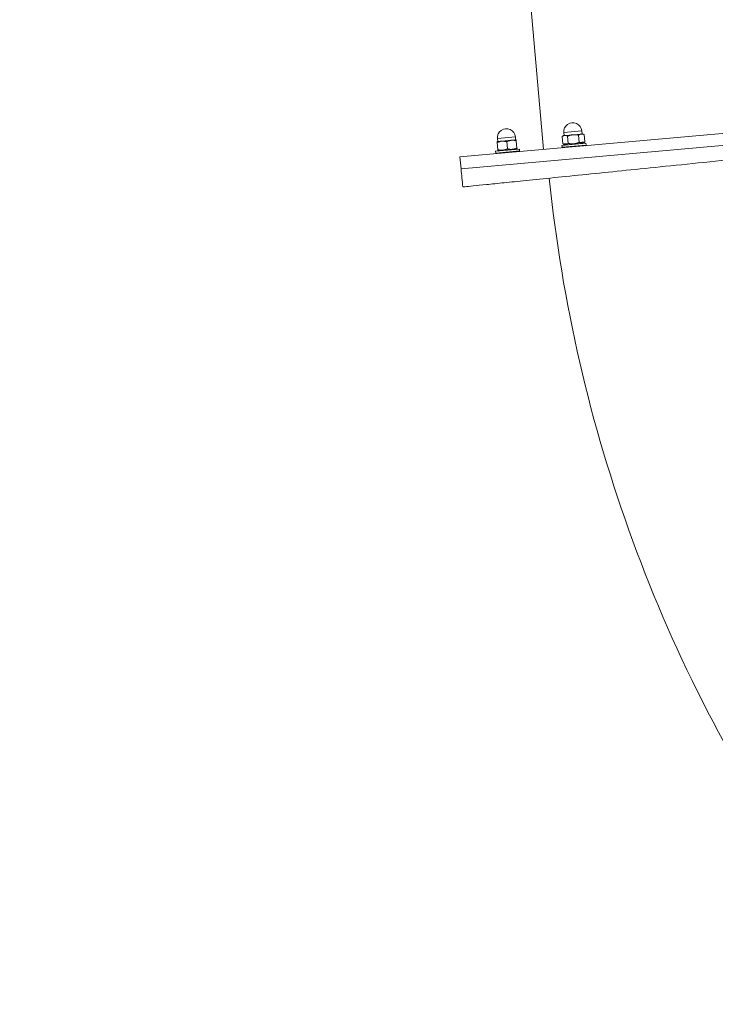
# Model space of a CAD drawing. Header units: feet. Extents: x 7493042 to 7493387, y 5986509 to 5986725.
# Tile 35 of 73: x 7493220.068 to 7493220.648, y 5986661.327 to 5986662.148. Entities that reach past the tile are written whole.
import ezdxf

# ---------------------------------------------------------------- set-up
doc = ezdxf.new("R2010")
doc.units = ezdxf.units.FT
doc.header["$MEASUREMENT"] = 0
for name, color, linetype, lineweight in [('_k_kreskowanie', 250, 'CONTINUOUS', 5), ('_k_urzadzenia', 250, 'CONTINUOUS', 13), ('_k_widok', 7, 'CONTINUOUS', 18), ('_k_wymiar', 7, 'CONTINUOUS', 13), ('_k_ściany', 7, 'CONTINUOUS', 35)]:
    doc.layers.add(name, color=color, linetype=linetype, lineweight=lineweight)
doc.layers.add('_k_niewidoczna', color=72, linetype='CONTINUOUS', lineweight=9, plot=False)
doc.styles.add('GENERATED_STYLE_1', font='MS Gothic.ttf')

# ---------------------------------------------------------------- blocks, each defined once
blk = doc.blocks.new('3009EPZ')
at = {"layer": '_k_niewidoczna', "color": 1, "lineweight": 20, "insert": (-3.165554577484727, -0.2128368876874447), "char_height": 0.24, "width": 11.63444291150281, "attachment_point": 1, "line_spacing_factor": 1.55, "style": 'GENERATED_STYLE_1', "bg_fill": 2}
blk.add_mtext('\\A1;{\\f@MS Gothic|b0|i0|c238|p49;\\C256;\\P\\pi-0.24,l0.24,t0.24,1.2;^I^I3009EPZ\\P\\pi-0.96,l0.96,t0.96,1.2;^I}', dxfattribs=at)
blk = doc.blocks.new('42221')
at = {"layer": '_k_urzadzenia', "lineweight": 13}
for p, q in [((-2.303784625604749, 0.1151000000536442), (-2.303784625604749, 1.025100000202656)), ((-2.303784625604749, 1.025100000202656), (-2.303784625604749, 0.1151000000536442)), ((-2.293784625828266, 1.025100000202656), (-2.293784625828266, 0.1151000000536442)), ((-2.293784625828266, 0.2201994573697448), (-2.29328462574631, 0.2206994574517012)), ((-2.29328462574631, 0.2206994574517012), (-2.29328462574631, 0.200699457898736)), ((-2.29328462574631, 0.2206994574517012), (-2.291784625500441, 0.2206994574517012)), ((-2.291784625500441, 0.2206994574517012), (-2.291784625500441, 0.200699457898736)), ((-2.291784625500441, 0.2179994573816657), (-2.29066594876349, 0.2199370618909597)), ((-2.29066594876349, 0.2199370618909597), (-2.284499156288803, 0.2199370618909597)), ((-2.29066594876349, 0.2153182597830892), (-2.284499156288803, 0.2153182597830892)), ((-2.283784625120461, 0.2186994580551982), (-2.284499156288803, 0.2199370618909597)), ((-2.283784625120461, 0.2176276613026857), (-2.283784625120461, 0.2186994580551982)), ((-2.283784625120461, 0.2181994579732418), (-2.281284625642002, 0.2181994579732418)), ((-2.283784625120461, 0.2106994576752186), (-2.283784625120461, 0.2176276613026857)), ((-2.281284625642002, 0.2031994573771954), (-2.281284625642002, 0.2181994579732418)), ((-2.29066594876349, 0.206080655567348), (-2.284499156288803, 0.206080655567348)), ((-2.283784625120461, 0.203771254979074), (-2.283784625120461, 0.2106994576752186)), ((-2.293784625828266, 0.2011994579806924), (-2.29328462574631, 0.200699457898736)), ((-2.29328462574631, 0.200699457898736), (-2.291784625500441, 0.200699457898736)), ((-2.291784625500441, 0.2033994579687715), (-2.29066594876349, 0.2014618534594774)), ((-2.29066594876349, 0.2014618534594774), (-2.284499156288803, 0.2014618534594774)), ((-2.283784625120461, 0.2026994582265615), (-2.284499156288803, 0.2014618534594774)), ((-2.283784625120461, 0.2026994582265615), (-2.283784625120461, 0.203771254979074)), ((-2.283784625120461, 0.2031994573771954), (-2.281284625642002, 0.2031994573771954)), ((-1.553784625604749, 0.1851000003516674), (-2.293784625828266, 0.1851000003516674)), ((-2.293784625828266, 0.1646000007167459), (-2.29328462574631, 0.1651000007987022)), ((-2.29328462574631, 0.1651000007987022), (-2.29328462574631, 0.1451000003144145)), ((-2.29328462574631, 0.1651000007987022), (-2.291784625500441, 0.1651000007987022)), ((-2.291784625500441, 0.1651000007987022), (-2.291784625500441, 0.1451000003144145)), ((-2.291784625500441, 0.1624000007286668), (-2.291380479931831, 0.1631000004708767)), ((-2.29066594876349, 0.1631000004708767), (-2.284499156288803, 0.1631000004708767)), ((-2.283784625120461, 0.1591000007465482), (-2.283784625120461, 0.1631000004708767)), ((-2.283784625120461, 0.1626000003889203), (-2.281284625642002, 0.1626000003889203)), ((-2.283784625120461, 0.1511000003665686), (-2.283784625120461, 0.1591000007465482)), ((-2.281284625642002, 0.1476000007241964), (-2.281284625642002, 0.1626000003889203)), ((-2.29066594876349, 0.1551000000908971), (-2.284499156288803, 0.1551000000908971)), ((-2.283784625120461, 0.14710000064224), (-2.283784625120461, 0.1511000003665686)), ((-2.293784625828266, 0.1456000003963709), (-2.29328462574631, 0.1451000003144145)), ((-2.29328462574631, 0.1451000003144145), (-2.291784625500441, 0.1451000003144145)), ((-2.291784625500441, 0.14780000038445), (-2.291380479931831, 0.14710000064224)), ((-2.29066594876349, 0.14710000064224), (-2.284499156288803, 0.14710000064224)), ((-2.283784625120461, 0.1476000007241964), (-2.281284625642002, 0.1476000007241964)), ((-2.293784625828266, 0.1151000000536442), (-2.303784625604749, 0.1151000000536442))]:
    blk.add_line(p, q, dxfattribs=at)
for centre, radius, start, end in [((-2.303107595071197, 1.43414644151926), 1.246520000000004, 240.684372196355, 269.3125685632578), ((-2.281284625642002, 0.2106994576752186), 0.00750000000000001, 270, 90), ((-2.281284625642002, 0.1551000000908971), 0.007500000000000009, 270, 90), ((-2.303784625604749, 1.431619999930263), 1.316520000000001, 269.3407120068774, 270)]:
    blk.add_arc(centre, radius, start, end, dxfattribs=at)
blk.add_open_spline([(-2.308015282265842, 1.025122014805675), (-2.308015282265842, 1.025122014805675), (-2.308023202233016, 1.024461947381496), (-2.30805773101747, 1.021584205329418), (-2.308084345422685, 1.019366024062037), (-2.308156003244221, 1.013393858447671), (-2.308201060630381, 1.0096385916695), (-2.308306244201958, 1.000872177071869), (-2.30836636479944, 0.9958615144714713), (-2.308495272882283, 0.9851178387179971), (-2.308570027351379, 0.978887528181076), (-2.308739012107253, 0.9648037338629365), (-2.308833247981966, 0.9569498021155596), (-2.30903731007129, 0.9399425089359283), (-2.309147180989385, 0.9307854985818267), (-2.309376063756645, 0.9117095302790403), (-2.309495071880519, 0.9017909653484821), (-2.309733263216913, 0.8819392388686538), (-2.30986347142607, 0.8710871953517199), (-2.310141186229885, 0.8479414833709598), (-2.31028869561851, 0.8356474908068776), (-2.310594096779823, 0.8101942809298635), (-2.310752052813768, 0.7970296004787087), (-2.311069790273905, 0.7705482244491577), (-2.311229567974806, 0.7572317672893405), (-2.311540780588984, 0.7312942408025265), (-2.311706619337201, 0.7174725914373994), (-2.312050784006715, 0.6887886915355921), (-2.312229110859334, 0.6739262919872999), (-2.312589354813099, 0.6439021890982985), (-2.31277135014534, 0.6287340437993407), (-2.313129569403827, 0.5988788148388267), (-2.313305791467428, 0.5841917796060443), (-2.313642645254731, 0.5561172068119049), (-2.313818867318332, 0.5414301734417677), (-2.314177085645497, 0.5115749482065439), (-2.314359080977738, 0.4964068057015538), (-2.314719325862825, 0.4663827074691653), (-2.314897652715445, 0.4515203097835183), (-2.315241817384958, 0.4228364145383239), (-2.315407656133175, 0.4090147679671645), (-2.315718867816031, 0.3830772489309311), (-2.315878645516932, 0.3697607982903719), (-2.316196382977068, 0.3432794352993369), (-2.316354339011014, 0.3301147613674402), (-2.316659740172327, 0.3046615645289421), (-2.316807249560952, 0.2923675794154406), (-2.317084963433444, 0.2692218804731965), (-2.317215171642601, 0.2583698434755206), (-2.317453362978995, 0.2385181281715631), (-2.31757237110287, 0.2285995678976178), (-2.317801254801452, 0.2095236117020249), (-2.317911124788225, 0.2003666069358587), (-2.318115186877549, 0.183359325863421), (-2.318209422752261, 0.1755053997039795), (-2.318378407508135, 0.1614216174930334), (-2.318453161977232, 0.1551913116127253), (-2.318582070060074, 0.1444476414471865), (-2.318642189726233, 0.1394369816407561), (-2.318747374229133, 0.1306705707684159), (-2.318792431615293, 0.12691530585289), (-2.318864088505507, 0.1209431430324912), (-2.318890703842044, 0.1187249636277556), (-2.318925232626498, 0.1158472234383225), (-2.31893315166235, 0.1151871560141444), (-2.31893315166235, 0.1151871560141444)], degree=3, knots=[134.7676199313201, 134.7676199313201, 134.7676199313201, 134.7676199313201, 138.9791061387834, 138.9791061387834, 143.1905923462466, 143.1905923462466, 147.4020785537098, 147.4020785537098, 151.6135647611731, 151.6135647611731, 155.8250534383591, 155.8250534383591, 160.0365421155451, 160.0365421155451, 164.2480307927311, 164.2480307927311, 168.4595194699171, 168.4595194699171, 172.6710091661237, 172.6710091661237, 176.8824988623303, 176.8824988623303, 181.0939885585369, 181.0939885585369, 185.3054782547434, 185.3054782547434, 189.516967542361, 189.516967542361, 193.7284568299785, 193.7284568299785, 197.939946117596, 197.939946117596, 202.1514354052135, 202.1514354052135, 206.3629240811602, 206.3629240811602, 210.5744127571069, 210.5744127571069, 214.7859014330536, 214.7859014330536, 218.9973901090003, 218.9973901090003, 223.208877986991, 223.208877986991, 227.4203658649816, 227.4203658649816, 231.6318537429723, 231.6318537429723, 235.843341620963, 235.843341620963, 240.0548290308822, 240.0548290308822, 244.2663164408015, 244.2663164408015, 248.4778038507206, 248.4778038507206, 252.6892912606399, 252.6892912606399, 256.90077841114, 256.90077841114, 261.1122655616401, 261.1122655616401, 265.3237527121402, 265.3237527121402, 269.5352398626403, 269.5352398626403, 269.5352398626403, 269.5352398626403], dxfattribs=at)
for points, weights in [([(-2.29066594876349, 0.2199370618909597), (-2.291999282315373, 0.2176276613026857), (-2.29066594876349, 0.2153182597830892)], [1, 1.154700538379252, 1]), ([(-2.29066594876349, 0.2153182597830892), (-2.291999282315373, 0.2106994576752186), (-2.29066594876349, 0.206080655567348)], [1, 1.154700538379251, 1]), ([(-2.283784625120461, 0.2176276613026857), (-2.283784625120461, 0.2186994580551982), (-2.284499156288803, 0.2199370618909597)], [1, 1.037954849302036, 1]), ([(-2.284499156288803, 0.2153182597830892), (-2.283784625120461, 0.2165558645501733), (-2.283784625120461, 0.2176276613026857)], [1, 1.03795484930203, 1]), ([(-2.283784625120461, 0.2106994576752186), (-2.283784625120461, 0.2128430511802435), (-2.284499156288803, 0.2153182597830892)], [1, 1.03795484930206, 1]), ([(-2.29066594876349, 0.206080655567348), (-2.291999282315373, 0.203771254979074), (-2.29066594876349, 0.2014618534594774)], [1, 1.154700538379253, 1]), ([(-2.284499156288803, 0.206080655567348), (-2.283784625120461, 0.2085558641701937), (-2.283784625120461, 0.2106994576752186)], [1, 1.037954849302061, 1]), ([(-2.283784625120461, 0.203771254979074), (-2.283784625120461, 0.2048430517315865), (-2.284499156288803, 0.206080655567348)], [1, 1.037954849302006, 1]), ([(-2.284499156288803, 0.2014618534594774), (-2.283784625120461, 0.2026994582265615), (-2.283784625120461, 0.203771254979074)], [1, 1.037954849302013, 1]), ([(-2.291380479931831, 0.1631000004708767), (-2.291380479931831, 0.1631000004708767), (-2.29066594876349, 0.1631000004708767)], [1.077350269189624, 1.077350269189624, 1]), ([(-2.29066594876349, 0.1631000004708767), (-2.291999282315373, 0.1591000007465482), (-2.29066594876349, 0.1551000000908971)], [1, 1.154700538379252, 1]), ([(-2.283784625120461, 0.1591000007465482), (-2.283784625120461, 0.1609564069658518), (-2.284499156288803, 0.1631000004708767)], [1, 1.037954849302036, 1]), ([(-2.284499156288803, 0.1631000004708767), (-2.283784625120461, 0.1631000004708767), (-2.283784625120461, 0.1631000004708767)], [1, 1.03795484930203, 1]), ([(-2.284499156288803, 0.1551000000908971), (-2.283784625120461, 0.157243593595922), (-2.283784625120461, 0.1591000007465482)], [1, 1.03795484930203, 1]), ([(-2.29066594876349, 0.1551000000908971), (-2.291999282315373, 0.1511000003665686), (-2.29066594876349, 0.14710000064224)], [1, 1.154700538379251, 1]), ([(-2.283784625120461, 0.1511000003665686), (-2.283784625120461, 0.1529564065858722), (-2.284499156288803, 0.1551000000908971)], [1, 1.03795484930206, 1]), ([(-2.284499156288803, 0.14710000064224), (-2.283784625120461, 0.149243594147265), (-2.283784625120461, 0.1511000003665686)], [1, 1.037954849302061, 1]), ([(-2.29066594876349, 0.14710000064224), (-2.291380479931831, 0.14710000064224), (-2.291380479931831, 0.14710000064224)], [1, 1.077350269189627, 1.077350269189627]), ([(-2.283784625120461, 0.14710000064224), (-2.283784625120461, 0.14710000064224), (-2.284499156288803, 0.14710000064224)], [1, 1.037954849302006, 1])]:
    blk.add_rational_spline(points, weights, degree=2, dxfattribs=at)
at = {"layer": '_k_niewidoczna', "color": 1, "lineweight": 20, "insert": (-3.506689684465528, -0.1368494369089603), "char_height": 0.24, "width": 11.63444291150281, "attachment_point": 1, "line_spacing_factor": 1.55, "style": 'GENERATED_STYLE_1', "bg_fill": 2}
blk.add_mtext('\\A1;{\\f@MS Gothic|b0|i0|c238|p49;\\C256;\\P\\pi-0.24,l0.24,t0.24,1.2;^I^I42221\\P\\pi-0.96,l0.96,t0.96,1.2;^I}', dxfattribs=at)
blk = doc.blocks.new('PZ')
at = {"layer": '_k_kreskowanie'}
h = blk.add_hatch(dxfattribs=at)
h.set_pattern_fill('ANSI31', color=30, scale=2)
h.set_pattern_definition([(44.99999999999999, (0, 9.999999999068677), (-0.1767766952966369, 0.1767766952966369), [])])
h.paths.add_polyline_path([(0, 0), (-10.00000000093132, -9.313225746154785e-10), (-10, -8), (0, -8.000000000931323)])
at = {"layer": '_k_wymiar'}
blk.add_blockref('3009EPZ', (-4.874138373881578, -2.223998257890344), dxfattribs=at)
at = {"layer": '_k_wymiar', "xscale": -1, "rotation": 270}
blk.add_blockref('42221', (-3.302318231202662, -0.2372885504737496), dxfattribs=at)
blk = doc.blocks.new('dz_89')
at = {"layer": '_k_widok', "true_color": 0x727430, "transparency": 33554483}
h = blk.add_hatch(color=67, dxfattribs=at)
h.dxf.hatch_style = 1
edge = h.paths.add_edge_path()
edge.add_line((12.70902155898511, 26.38064855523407), (7.709021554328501, 26.38064852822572))
edge.add_line((7.709021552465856, 26.38064852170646), (7.70902153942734, 37.78064853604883))
edge.add_line((7.709021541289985, 37.78064853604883), (6.369776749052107, 37.78064852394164))
edge.add_line((6.369776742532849, 37.78064853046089), (5.615883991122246, 14.49525390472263))
edge.add_line((5.615883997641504, 14.49525390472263), (18.80389758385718, 14.91181113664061))
edge.add_line((18.80389758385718, 14.91181113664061), (15.54272840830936, 18.68720442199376))
edge.add_arc((24.35910540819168, 26.30271166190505), 11.65008386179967, 180.0006461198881, 220.8201588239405, ccw=False)
edge.add_line((12.70902155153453, 26.3025802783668), (12.70902155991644, 26.38064854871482))
h.paths.add_polyline_path([(40.3690215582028, 42.12779145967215), (6.460092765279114, 40.54843281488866), (6.369776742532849, 37.78064853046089), (20.17902156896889, 37.78064855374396), (20.17902156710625, 39.05064855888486), (40.38900848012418, 39.05064853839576)])
h.paths.add_polyline_path([(40.3890215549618, 27.15064852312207), (32.28902155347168, 27.15064854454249), (32.28902156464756, 24.75064854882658), (31.12902155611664, 24.75064853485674), (31.12902154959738, 22.41511134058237), (31.24902159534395, 22.41511131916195), (31.24902155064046, 18.7951111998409), (31.12902157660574, 18.79511121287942), (31.12902157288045, 17.37511119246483), (37.4009747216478, 17.37511119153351)], flags=16)
edge = h.paths.add_edge_path()
edge.add_line((28.96902152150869, 24.75064853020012), (18.20161191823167, 24.75064854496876))
edge.add_arc((24.35902610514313, 26.30268215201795), 6.350004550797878, 194.1472389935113, 220.8203165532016)
edge.add_line((19.55357563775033, 22.15175411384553), (19.67721045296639, 22.00862444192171))
edge.add_line((19.67721045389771, 22.00862444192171), (22.76096443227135, 18.72709242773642))
edge.add_arc((26.92873122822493, 24.47511123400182), 7.100000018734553, 234.0549274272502, 269.9999999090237)
edge.add_line((26.92873121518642, 17.37511121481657), (28.9690215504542, 17.37511119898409))
edge.add_line((28.96902155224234, 17.37511119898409), (28.96902155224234, 18.79511121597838))
edge.add_line((28.96902155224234, 18.79511121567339), (28.8490215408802, 18.79511121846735))
edge.add_line((28.84902154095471, 18.79511121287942), (28.84902155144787, 22.4151113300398))
edge.add_line((28.84902155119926, 22.4151113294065), (28.96902152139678, 22.41511132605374))
edge.add_line((28.9690215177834, 22.41511132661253), (28.96902151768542, 24.75064853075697))
edge = h.paths.add_edge_path()
edge.add_arc((13.99827481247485, 10.76081904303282), 6.350176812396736, 359.9259715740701, 400.8197376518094)
edge.add_line((18.80389758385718, 14.91181113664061), (5.609941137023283, 14.49506619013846))
edge.add_line((5.60994113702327, 14.49506619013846), (5.005610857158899, -5.566441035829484))
edge.add_line((5.005610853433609, -5.566441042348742), (4.94169659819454, -30.1910327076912))
edge.add_line((4.94169660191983, -30.19103270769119), (-10.95257287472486, -30.01103900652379))
edge.add_line((-10.95257287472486, -30.01103900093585), (-7.97976715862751, -62.86399820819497))
edge.add_line((-7.979767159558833, -62.86399821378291), (26.62697393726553, -58.20511747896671))
edge.add_line((26.62697393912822, -58.20511747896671), (32.59135868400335, -54.96423566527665))
edge.add_line((32.59135868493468, -54.96423566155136), (40.39575607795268, -43.59466002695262))
edge.add_line((40.39575607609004, -43.59466002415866), (36.09191652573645, -43.96657251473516))
edge.add_line((36.09191652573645, -43.96657251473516), (27.13389821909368, -44.82471283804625))
edge.add_line((27.13389822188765, -44.82471284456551), (21.40663926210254, -45.45580032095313))
edge.add_line((21.40663925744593, -45.45580031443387), (21.76153076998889, -48.25727015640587))
edge.add_line((21.76153076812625, -48.25727016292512), (13.38419240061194, -49.23040239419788))
edge.add_line((13.3841924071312, -49.23040239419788), (13.21135381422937, -47.69499205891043))
edge.add_line((13.2113538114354, -47.69499205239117), (7.145014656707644, -48.46539149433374))
edge.add_line((7.145014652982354, -48.465391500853), (4.158830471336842, -45.61260267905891))
edge.add_line((4.158830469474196, -45.61260267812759), (3.796435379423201, -42.43696575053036))
edge.add_line((3.796435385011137, -42.43696574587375), (5.607288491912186, -40.02250703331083))
edge.add_line((5.607288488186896, -40.02250703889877), (4.50924433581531, -31.20987534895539))
edge.add_line((4.509244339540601, -31.20987534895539), (7.406442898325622, -30.84037367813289))
edge.add_line((7.406442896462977, -30.84037367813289), (7.354475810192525, -25.59051912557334))
edge.add_line((7.354475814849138, -25.59051912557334), (13.5241225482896, -24.89589675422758))
edge.add_line((13.52412253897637, -24.89589675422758), (20.14724967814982, -24.10867510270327))
edge.add_line((20.14724967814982, -24.10867509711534), (20.30905911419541, -19.73186123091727))
edge.add_line((20.30905912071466, -19.73186123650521), (20.34844632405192, 10.75261436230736))
edge = h.paths.add_edge_path(flags=16)
edge.add_line((13.01895449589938, -13.43925650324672), (8.439511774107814, -13.33923487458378))
edge.add_line((8.439511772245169, -13.33923487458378), (8.26644729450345, -8.383656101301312))
edge.add_line((8.266447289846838, -8.38365610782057), (6.891811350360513, -8.398121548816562))
edge.add_line((6.891811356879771, -8.398121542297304), (6.954738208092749, 13.77454660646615))
edge.add_line((6.954738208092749, 13.77454659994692), (18.00234881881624, 13.77454662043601))
edge.add_line((18.00234881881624, 13.77454662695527), (17.97982610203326, -3.657293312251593))
edge.add_line((17.97982610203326, -3.657293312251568), (18.8359501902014, -3.658067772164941))
edge.add_line((18.83595019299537, -3.658067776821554), (18.83470074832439, -5.039304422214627))
edge.add_line((18.83470074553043, -5.039304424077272), (17.97804198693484, -5.038197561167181))
edge.add_line((17.9780419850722, -5.038197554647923), (17.97385397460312, -8.27958876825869))
edge.add_line((17.97385397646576, -8.27958876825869), (19.77666913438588, -8.506651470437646))
edge.add_line((19.77666913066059, -8.506651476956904), (19.72751823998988, -11.4468528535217))
edge.add_line((19.72751823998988, -11.4468528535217), (18.06569280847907, -11.46519165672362))
edge.add_line((18.06569281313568, -11.46519165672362), (18.02478807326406, -13.3749892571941))
edge.add_line((18.02478807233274, -13.3749892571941), (18.31841797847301, -13.48052910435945))
edge.add_line((18.31841797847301, -13.48052909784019), (18.31391199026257, -14.5805194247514))
edge.add_line((18.31391198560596, -14.58051943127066), (20.31551771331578, -14.58310556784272))
edge.add_line((20.3155177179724, -14.58310556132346), (20.31293363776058, -16.58310389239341))
edge.add_line((20.31293363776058, -16.58310389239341), (18.31071343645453, -16.58051694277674))
edge.add_line((18.31071343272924, -16.58051694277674), (18.30203254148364, -17.48049553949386))
edge.add_line((18.30203254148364, -17.48049553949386), (14.30206610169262, -17.46411012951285))
edge.add_line((14.30206610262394, -17.46411012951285), (14.31845152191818, -13.46414370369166))
edge.add_line((14.31845152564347, -13.46414370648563), (13.0189544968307, -13.43925650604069))
edge = h.paths.add_edge_path()
edge.add_line((70.70547728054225, -22.95664114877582), (71.4472457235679, -22.85710347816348))
edge.add_line((71.44724573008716, -22.85710347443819), (69.8489759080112, 11.45785041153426))
edge.add_line((69.8489759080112, 11.45785041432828), (26.86243700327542, 9.455688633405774))
edge.add_arc((32.74163792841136, 5.475111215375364), 7.100000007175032, 145.8996048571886, 179.9259717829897)
edge.add_line((25.64164385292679, 5.484284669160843), (25.62778908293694, -5.238872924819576))
edge.add_line((25.62778907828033, -5.238872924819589), (25.60720499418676, -21.17032181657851))
edge.add_line((25.60720499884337, -21.17032181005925), (27.299590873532, -23.25855136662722))
edge.add_line((27.29959087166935, -23.25855137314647), (27.12347947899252, -23.27948386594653))
edge.add_line((27.12347947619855, -23.27948385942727), (27.71707911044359, -26.05621343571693))
edge.add_line((27.71707911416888, -26.05621344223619), (29.53703548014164, -27.82601317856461))
edge.add_line((29.53703548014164, -27.82601317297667), (29.60346308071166, -27.82848015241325))
edge.add_line((29.6034630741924, -27.82848015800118), (36.52562348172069, -27.13329647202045))
edge.add_line((36.5256234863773, -27.13329646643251), (36.26258692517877, -25.0899024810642))
edge.add_line((36.26258692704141, -25.08990248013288), (36.07831178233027, -24.66276939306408))
edge.add_line((36.07831178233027, -24.66276939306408), (35.15574125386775, -23.36763865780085))
edge.add_line((35.15574125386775, -23.36763865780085), (35.00444155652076, -22.59148895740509))
edge.add_line((35.00444155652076, -22.59148896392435), (39.10632897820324, -22.11164607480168))
edge.add_line((39.10632897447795, -22.11164606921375), (39.20411890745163, -22.94759307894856))
edge.add_line((39.20411891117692, -22.94759307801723), (38.26454920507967, -25.0741886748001))
edge.add_line((38.26454920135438, -25.07418867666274), (38.50228764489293, -26.89560536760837))
edge.add_line((38.50228764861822, -26.89560536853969), (39.51359771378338, -26.79456247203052))
edge.add_line((39.51359771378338, -26.79456247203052), (41.05788775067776, -26.64026801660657))
edge.add_line((41.05788775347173, -26.6402680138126), (43.63170448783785, -26.38311060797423))
edge.add_line((43.63170448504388, -26.38311060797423), (44.91861283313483, -26.25453190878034))
edge.add_line((44.91861282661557, -26.25453191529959), (47.49242954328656, -25.99737448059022))
edge.add_line((47.49242954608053, -25.99737447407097), (49.95831791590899, -25.73115457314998))
edge.add_line((49.95831791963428, -25.73115457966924), (52.31213912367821, -25.45632046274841))
edge.add_line((52.31213912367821, -25.45632045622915), (58.19669211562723, -24.76923523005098))
edge.add_line((58.19669211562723, -24.76923523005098), (59.37360269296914, -24.63181821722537))
edge.add_line((59.37360268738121, -24.63181822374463), (60.55051330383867, -24.49440115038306))
edge.add_line((60.55051330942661, -24.49440114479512), (60.21025393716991, -21.28603019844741))
edge.add_line((60.21025393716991, -21.28603020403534), (62.11008556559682, -21.05637871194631))
edge.add_line((62.11008556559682, -21.05637870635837), (62.42622630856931, -24.13022891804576))
edge.add_line((62.42622630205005, -24.13022891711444), (64.211544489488, -25.36733802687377))
edge.add_line((64.21154449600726, -25.36733802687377), (70.90926426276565, -24.47528995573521))
edge.add_line((70.90926425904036, -24.47528996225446), (70.70547728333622, -22.95664114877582))
h.paths.add_polyline_path([(43.90902158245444, 33.17064851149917), (43.40902154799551, 33.17064852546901)], flags=17)
h.paths.add_polyline_path([(51.80902156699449, 33.17064855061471), (52.30902153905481, 33.17064853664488), (52.25776074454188, 33.17064853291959)], flags=17)
h.paths.add_polyline_path([(51.60902157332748, 31.97064854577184), (51.10902157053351, 31.97064853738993)], flags=17)
h.paths.add_polyline_path([(50.40902157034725, 31.97064852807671), (50.90902157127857, 31.970648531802)], flags=17)
h.paths.add_polyline_path([(49.70902156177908, 31.97064853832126), (50.20902156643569, 31.9706485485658)], flags=17)
h.paths.add_polyline_path([(49.50902157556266, 33.17064853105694), (49.00902156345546, 34.88798305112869)], flags=17)
h.paths.add_polyline_path([(48.30902154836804, 31.97064854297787), (48.80902156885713, 31.97064854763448)], flags=17)
h.paths.add_polyline_path([(48.10902155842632, 31.97064852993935), (47.60902157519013, 31.97064853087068)], flags=17)
h.paths.add_polyline_path([(47.40902157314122, 31.97064854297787), (46.90902157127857, 31.9706485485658)], flags=17)
h.paths.add_polyline_path([(46.20902156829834, 33.17064854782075), (46.70902156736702, 33.17064852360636)], flags=17)
h.paths.add_polyline_path([(46.00902155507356, 31.97064852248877), (45.50902155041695, 31.97064853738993)], flags=17)
h.paths.add_polyline_path([(45.30902156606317, 31.9706485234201), (44.80902154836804, 31.97064851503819)], flags=17)
h.paths.add_polyline_path([(44.60902157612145, 31.97064851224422), (44.109021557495, 31.97064851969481)], flags=17)
h.paths.add_polyline_path([(53.10176307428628, 26.89891276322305), (52.6837246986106, 34.88798304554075), (62.67006255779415, 35.41053103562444), (63.08810090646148, 27.421460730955)], flags=16)
edge = h.paths.add_edge_path()
edge.add_line((42.96902156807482, 26.89891279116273), (42.96902155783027, 27.8306485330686))
edge.add_line((42.96902155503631, 27.83064852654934), (40.38902156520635, 27.83064852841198))
edge.add_line((40.38902156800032, 27.83064853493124), (40.38902156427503, 27.17064853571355))
edge.add_line((40.38902156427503, 27.17064853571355), (37.4009747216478, 17.37511119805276))
edge.add_line((37.4009747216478, 17.37511119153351), (37.4009747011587, 12.57511119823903))
edge.add_line((37.4009747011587, 12.57511120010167), (32.74163790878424, 12.57511120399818))
edge.add_arc((32.74163790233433, 5.475111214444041), 7.099999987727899, 90.00000000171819, 145.8996045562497)
edge.add_line((26.86243701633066, 9.455688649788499), (69.8489759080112, 11.45785041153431))
edge.add_line((69.8489759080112, 11.45785041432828), (68.35975570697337, 43.43150139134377))
edge.add_line((68.3597557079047, 43.43150139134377), (40.36902155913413, 42.12779145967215))
edge.add_line((40.3690215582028, 42.12779145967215), (40.38902154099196, 39.05064854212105))
edge.add_line((40.38902154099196, 39.05064854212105), (40.38902155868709, 36.79064854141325))
edge.add_line((40.38902155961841, 36.79064854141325), (42.98902157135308, 36.79064853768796))
edge.add_line((42.98902156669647, 36.7906485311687), (42.98902155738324, 34.88798305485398))
edge.add_line((42.98902155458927, 34.88798305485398), (52.68372470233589, 34.88798305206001))
edge.add_line((52.68372470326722, 34.88798305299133), (53.10176307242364, 26.89891277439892))
edge.add_line((53.10176307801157, 26.8989127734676), (42.96902156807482, 26.89891278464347))
at = {"layer": '_k_widok', "rotation": 2.995343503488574}
blk.add_blockref('PZ', (62.81248085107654, 35.40524195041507), dxfattribs=at)
blk = doc.blocks.new('st_arch')
at = {"layer": '_k_kreskowanie'}
h = blk.add_hatch(dxfattribs=at)
h.set_pattern_fill('ANSI37', color=251, scale=1.5)
h.set_pattern_definition([(45, (0, 0), (-0.1325825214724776, 0.1325825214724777), []), (135, (0, 0), (-0.1325825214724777, -0.1325825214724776), [])])
h.paths.add_polyline_path([(-3.651893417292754, -0.1649241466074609, 0.1831310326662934), (-4.930936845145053, 1.732734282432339), (-7.999900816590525, 1.451194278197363), (-7.281507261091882, -6.544039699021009, 0.1004428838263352), (-5.454968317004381, -6.373939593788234, 0.2309915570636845), (-3.621269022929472, -4.319969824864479, 0.1038149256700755)])

msp = doc.modelspace()

# ---------------------------------------------------------------- block references
at = {"layer": '_k_ściany', "color": 4, "xscale": 11.74033149, "yscale": 11.74033149, "zscale": 11.74033149, "rotation": 270}
msp.add_blockref('st_arch', (7493229.551674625, 5986601.524765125), dxfattribs=at)

# ---------------------------------------------------------------- next in the draw order: block references
at = {"layer": '_k_ściany', "rotation": 2.126854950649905}
msp.add_blockref('dz_89', (7493161.928738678, 5986627.126837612), dxfattribs=at)

doc.saveas('drawing.dxf')
